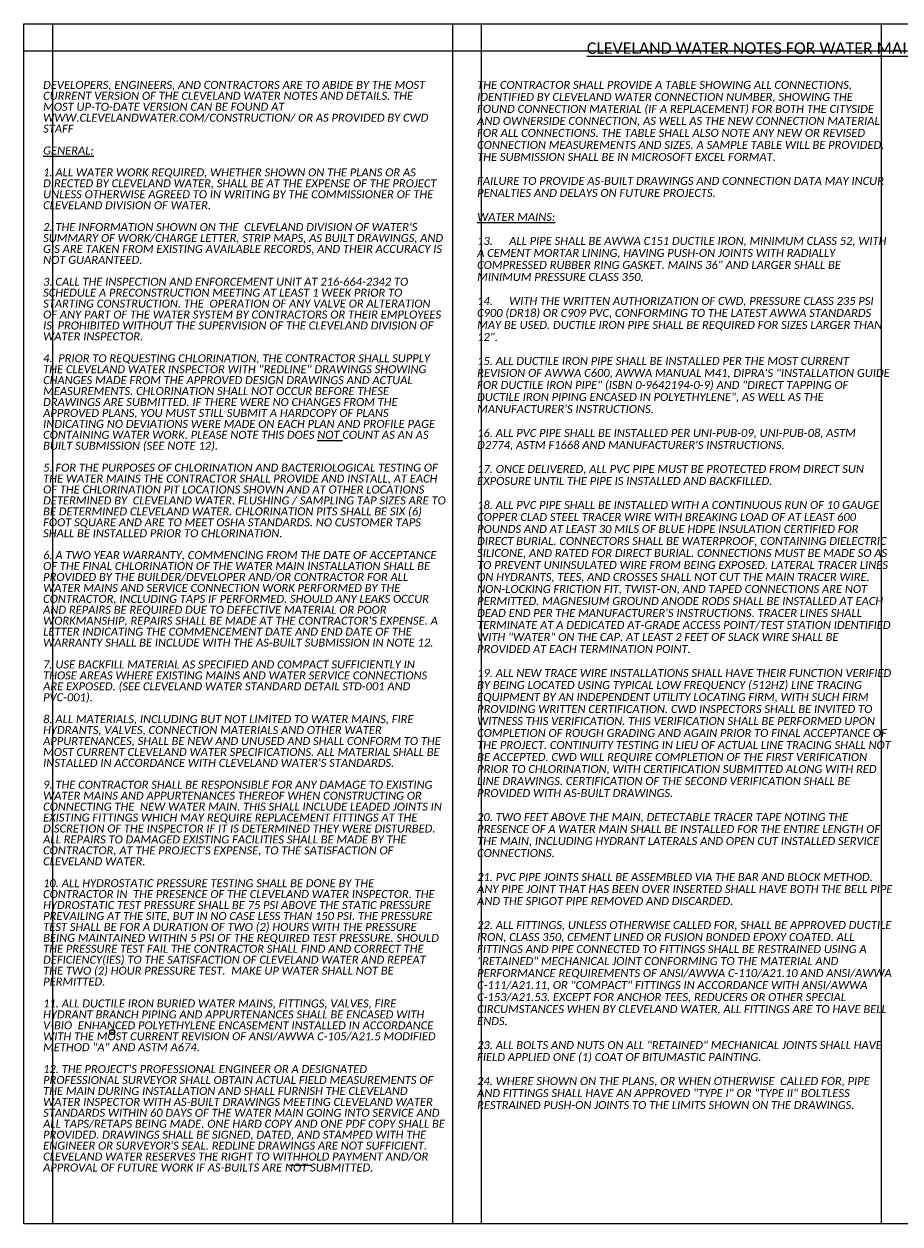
# Model space of a CAD drawing. Extents: x -40.8 to -10.3, y -6 to 15.
# Tile 1 of 2: x -40.8 to -25.4, y -6 to 15. Entities that reach past the tile are written whole.
import ezdxf

# ---------------------------------------------------------------- set-up
doc = ezdxf.new("R2010")
doc.units = 21
doc.header["$MEASUREMENT"] = 0
doc.layers.add('0_VIEW', color=7, linetype='Continuous', plot=False)
doc.layers.add('0_View_Frame_Border', color=7, linetype='Continuous', plot=False)
doc.layers.add('SH_Text', color=7, linetype='Continuous')
doc.layers.add('TX_P_1', color=7, linetype='Continuous')
doc.styles.add('P_Slanted-Bold_Title', font='calibriz.ttf', dxfattribs={"height": 0.2})
doc.styles.add('P_Slanted_Normal', font='calibrii.ttf', dxfattribs={"height": 0.14})
doc.styles.add('Slanted-Normal', font='font31.shx', dxfattribs={"height": 0.14})

msp = doc.modelspace()

# ---------------------------------------------------------------- linework, layer by layer
msp.add_line((-36.115, -4.927), (-35.724, -4.927))
msp.add_circle((-39.217, -2.599), 0.0442)
at = {"layer": '0_VIEW', "color": 6, "flags": 128}
for points in [[(-40.261, 15.042), (-40.261, -5.958)], [(-33.261, 15.042), (-33.261, -5.958)], [(-32.761, 15.042), (-32.761, -5.958)], [(-25.761, 15.042), (-25.761, -5.958)], [(-10.261, 14.568), (-40.761, 14.568)]]:
    msp.add_lwpolyline(points, dxfattribs=at)
at = {"layer": '0_View_Frame_Border', "color": 6}
msp.add_lwpolyline([(-40.761, 15.042), (-10.261, 15.042), (-10.261, -5.958), (-40.761, -5.958)], close=True, dxfattribs=at)

# ---------------------------------------------------------------- texts
at = {"style": 'Slanted-Normal'}
msp.add_text('R', height=0.0525, dxfattribs=at).set_placement((-39.237, -2.625))
at = {"layer": 'SH_Text', "char_height": 0.14, "attachment_point": 1, "line_spacing_factor": 0.8, "style": 'P_Slanted_Normal'}
for s, insert, width in [('\\pxsm0.82;DEVELOPERS, ENGINEERS, AND CONTRACTORS ARE TO ABIDE BY THE MOST CURRENT VERSION OF THE CLEVELAND WATER NOTES AND DETAILS. THE MOST UP-TO-DATE VERSION CAN BE FOUND AT WWW.CLEVELANDWATER.COM/CONSTRUCTION/ OR AS PROVIDED BY CWD STAFF\\P\\P{\\LGENERAL:\\P}\\P1. ALL WATER WORK REQUIRED, WHETHER SHOWN ON THE PLANS OR AS DIRECTED BY CLEVELAND WATER, SHALL BE AT THE EXPENSE OF THE PROJECT UNLESS OTHERWISE AGREED TO IN WRITING BY THE COMMISSIONER OF THE CLEVELAND DIVISION OF WATER.\\P\\P2. THE INFORMATION SHOWN ON THE  CLEVELAND DIVISION OF WATER\'S SUMMARY OF WORK/CHARGE LETTER, STRIP MAPS, AS BUILT DRAWINGS, AND GIS ARE TAKEN FROM EXISTING AVAILABLE RECORDS, AND THEIR ACCURACY IS NOT GUARANTEED.\\P\\P3. CALL THE INSPECTION AND ENFORCEMENT UNIT AT 216-664-2342 TO SCHEDULE A PRECONSTRUCTION MEETING AT LEAST 1 WEEK PRIOR TO STARTING CONSTRUCTION. THE  OPERATION OF ANY VALVE OR ALTERATION OF ANY PART OF THE WATER SYSTEM BY CONTRACTORS OR THEIR EMPLOYEES IS  PROHIBITED WITHOUT THE SUPERVISION OF THE CLEVELAND DIVISION OF WATER INSPECTOR. \\P\\P4.  PRIOR TO REQUESTING CHLORINATION, THE CONTRACTOR SHALL SUPPLY THE CLEVELAND WATER INSPECTOR WITH "REDLINE" DRAWINGS SHOWING CHANGES MADE FROM THE APPROVED DESIGN DRAWINGS AND ACTUAL MEASUREMENTS. CHLORINATION SHALL NOT OCCUR BEFORE THESE DRAWINGS ARE SUBMITTED. IF THERE WERE NO CHANGES FROM THE APPROVED PLANS, YOU MUST STILL SUBMIT A HARDCOPY OF PLANS INDICATING NO DEVIATIONS WERE MADE ON EACH PLAN AND PROFILE PAGE CONTAINING WATER WORK. PLEASE NOTE THIS DOES {\\LNOT} COUNT AS AN AS BUILT SUBMISSION (SEE NOTE 12).\\P\\P5. FOR THE PURPOSES OF CHLORINATION AND BACTERIOLOGICAL TESTING OF THE WATER MAINS THE CONTRACTOR SHALL PROVIDE AND INSTALL, AT EACH OF THE CHLORINATION PIT LOCATIONS SHOWN AND AT OTHER LOCATIONS DETERMINED BY  CLEVELAND WATER. FLUSHING / SAMPLING TAP SIZES ARE TO BE DETERMINED CLEVELAND WATER. CHLORINATION PITS SHALL BE SIX (6) FOOT SQUARE AND ARE TO MEET OSHA STANDARDS. NO CUSTOMER TAPS SHALL BE INSTALLED PRIOR TO CHLORINATION.\\P\\P6. A TWO YEAR WARRANTY, COMMENCING FROM THE DATE OF ACCEPTANCE OF THE FINAL CHLORINATION OF THE WATER MAIN INSTALLATION SHALL BE PROVIDED BY THE BUILDER/DEVELOPER AND/OR CONTRACTOR FOR ALL WATER MAINS AND SERVICE CONNECTION WORK PERFORMED BY THE CONTRACTOR, INCLUDING TAPS IF PERFORMED. SHOULD ANY LEAKS OCCUR AND REPAIRS BE REQUIRED DUE TO DEFECTIVE MATERIAL OR POOR WORKMANSHIP, REPAIRS SHALL BE MADE AT THE CONTRACTOR\'S EXPENSE. A LETTER INDICATING THE COMMENCEMENT DATE AND END DATE OF THE WARRANTY SHALL BE INCLUDE WITH THE AS-BUILT SUBMISSION IN NOTE 12. \\P\\P7. USE BACKFILL MATERIAL AS SPECIFIED AND COMPACT SUFFICIENTLY IN THOSE AREAS WHERE EXISTING MAINS AND WATER SERVICE CONNECTIONS ARE EXPOSED. (SEE CLEVELAND WATER STANDARD DETAIL STD-001 AND PVC-001).\\P\\P8. ALL MATERIALS, INCLUDING BUT NOT LIMITED TO WATER MAINS, FIRE HYDRANTS, VALVES, CONNECTION MATERIALS AND OTHER WATER APPURTENANCES, SHALL BE NEW AND UNUSED AND SHALL CONFORM TO THE MOST CURRENT CLEVELAND WATER SPECIFICATIONS. ALL MATERIAL SHALL BE INSTALLED IN ACCORDANCE WITH CLEVELAND WATER\'S STANDARDS. \\P\\P9. THE CONTRACTOR SHALL BE RESPONSIBLE FOR ANY DAMAGE TO EXISTING WATER MAINS AND APPURTENANCES THEREOF WHEN CONSTRUCTING OR CONNECTING THE  NEW WATER MAIN. THIS SHALL INCLUDE LEADED JOINTS IN EXISTING FITTINGS WHICH MAY REQUIRE REPLACEMENT FITTINGS AT THE DISCRETION OF THE INSPECTOR IF IT IS DETERMINED THEY WERE DISTURBED. ALL REPAIRS TO DAMAGED EXISTING FACILITIES SHALL BE MADE BY THE CONTRACTOR, AT THE PROJECT\'S EXPENSE, TO THE SATISFACTION OF CLEVELAND WATER. \\P\\P10. ALL HYDROSTATIC PRESSURE TESTING SHALL BE DONE BY THE CONTRACTOR IN  THE PRESENCE OF THE CLEVELAND WATER INSPECTOR. THE HYDROSTATIC TEST PRESSURE SHALL BE 75 PSI ABOVE THE STATIC PRESSURE PREVAILING AT THE SITE, BUT IN NO CASE LESS THAN 150 PSI. THE PRESSURE TEST SHALL BE FOR A DURATION OF TWO (2) HOURS WITH THE PRESSURE BEING MAINTAINED WITHIN 5 PSI OF THE REQUIRED TEST PRESSURE. SHOULD THE PRESSURE TEST FAIL THE CONTRACTOR SHALL FIND AND CORRECT THE DEFICIENCY(IES) TO THE SATISFACTION OF CLEVELAND WATER AND REPEAT THE TWO (2) HOUR PRESSURE TEST.  MAKE UP WATER SHALL NOT BE PERMITTED.\\P\\P11. ALL DUCTILE IRON BURIED WATER MAINS, FITTINGS, VALVES, FIRE HYDRANT BRANCH PIPING AND APPURTENANCES SHALL BE ENCASED WITH V-BIO  ENHANCED POLYETHYLENE ENCASEMENT INSTALLED IN ACCORDANCE WITH THE MOST CURRENT REVISION OF ANSI/AWWA C-105/A21.5 MODIFIED METHOD "A" AND ASTM A674.\\P\\P12. THE PROJECT\'S PROFESSIONAL ENGINEER OR A DESIGNATED PROFESSIONAL SURVEYOR SHALL OBTAIN ACTUAL FIELD MEASUREMENTS OF THE MAIN DURING INSTALLATION AND SHALL FURNISH THE CLEVELAND WATER INSPECTOR WITH AS-BUILT DRAWINGS MEETING CLEVELAND WATER STANDARDS WITHIN 60 DAYS OF THE WATER MAIN GOING INTO SERVICE AND ALL TAPS/RETAPS BEING MADE. ONE HARD COPY AND ONE PDF COPY SHALL BE PROVIDED. DRAWINGS SHALL BE SIGNED, DATED, AND STAMPED WITH THE ENGINEER OR SURVEYOR\'S SEAL. REDLINE DRAWINGS ARE NOT SUFFICIENT. CLEVELAND WATER RESERVES THE RIGHT TO WITHHOLD PAYMENT AND/OR APPROVAL OF FUTURE WORK IF AS-BUILTS ARE NOT SUBMITTED.', (-40.426, 14.046), 7.02964), ('\\pxsm0.9;THE CONTRACTOR SHALL PROVIDE A TABLE SHOWING ALL CONNECTIONS, IDENTIFIED BY CLEVELAND WATER CONNECTION NUMBER, SHOWING THE FOUND CONNECTION MATERIAL (IF A REPLACEMENT) FOR BOTH THE CITYSIDE AND OWNERSIDE CONNECTION, AS WELL AS THE NEW CONNECTION MATERIAL FOR ALL CONNECTIONS. THE TABLE SHALL ALSO NOTE ANY NEW OR REVISED CONNECTION MEASUREMENTS AND SIZES. A SAMPLE TABLE WILL BE PROVIDED. THE SUBMISSION SHALL BE IN MICROSOFT EXCEL FORMAT.\\P\\PFAILURE TO PROVIDE AS-BUILT DRAWINGS AND CONNECTION DATA MAY INCUR PENALTIES AND DELAYS ON FUTURE PROJECTS.{\\L\\P\\PWATER MAINS:\\P}\\P13.^IALL PIPE SHALL BE AWWA C151 DUCTILE IRON, MINIMUM CLASS 52, WITH A CEMENT MORTAR LINING, HAVING PUSH-ON JOINTS WITH RADIALLY COMPRESSED RUBBER RING GASKET. MAINS 36" AND LARGER SHALL BE MINIMUM PRESSURE CLASS 350. \\P\\P14.^IWITH THE WRITTEN AUTHORIZATION OF CWD, PRESSURE CLASS 235 PSI C900 (DR18) OR C909 PVC, CONFORMING TO THE LATEST AWWA STANDARDS MAY BE USED. DUCTILE IRON PIPE SHALL BE REQUIRED FOR SIZES LARGER THAN 12".\\P\\P15. ALL DUCTILE IRON PIPE SHALL BE INSTALLED PER THE MOST CURRENT REVISION OF AWWA C600, AWWA MANUAL M41, DIPRA\'S "INSTALLATION GUIDE FOR DUCTILE IRON PIPE" (ISBN 0-9642194-0-9) AND "DIRECT TAPPING OF DUCTILE IRON PIPING ENCASED IN POLYETHYLENE", AS WELL AS THE MANUFACTURER\'S INSTRUCTIONS. \\P\\P16. ALL PVC PIPE SHALL BE INSTALLED PER UNI-PUB-09, UNI-PUB-08, ASTM D2774, ASTM F1668 AND MANUFACTURER\'S INSTRUCTIONS. \\P\\P17. ONCE DELIVERED, ALL PVC PIPE MUST BE PROTECTED FROM DIRECT SUN EXPOSURE UNTIL THE PIPE IS INSTALLED AND BACKFILLED. \\P\\P18. ALL PVC PIPE SHALL BE INSTALLED WITH A CONTINUOUS RUN OF 10 GAUGE COPPER CLAD STEEL TRACER WIRE WITH BREAKING LOAD OF AT LEAST 600 POUNDS AND AT LEAST 30 MILS OF BLUE HDPE INSULATION CERTIFIED FOR DIRECT BURIAL. CONNECTORS SHALL BE WATERPROOF, CONTAINING DIELECTRIC SILICONE, AND RATED FOR DIRECT BURIAL. CONNECTIONS MUST BE MADE SO AS TO PREVENT UNINSULATED WIRE FROM BEING EXPOSED. LATERAL TRACER LINES ON HYDRANTS, TEES, AND CROSSES SHALL NOT CUT THE MAIN TRACER WIRE. NON-LOCKING FRICTION FIT, TWIST-ON, AND TAPED CONNECTIONS ARE NOT PERMITTED. MAGNESIUM GROUND ANODE RODS SHALL BE INSTALLED AT EACH DEAD END PER THE MANUFACTURER\'S INSTRUCTIONS. TRACER LINES SHALL TERMINATE AT A DEDICATED AT-GRADE ACCESS POINT/TEST STATION IDENTIFIED WITH "WATER" ON THE CAP. AT LEAST 2 FEET OF SLACK WIRE SHALL BE PROVIDED AT EACH TERMINATION POINT. \\P\\P19. ALL NEW TRACE WIRE INSTALLATIONS SHALL HAVE THEIR FUNCTION VERIFIED BY BEING LOCATED USING TYPICAL LOW FREQUENCY (512HZ) LINE TRACING EQUIPMENT BY AN INDEPENDENT UTILITY LOCATING FIRM, WITH SUCH FIRM PROVIDING WRITTEN CERTIFICATION. CWD INSPECTORS SHALL BE INVITED TO WITNESS THIS VERIFICATION. THIS VERIFICATION SHALL BE PERFORMED UPON COMPLETION OF ROUGH GRADING AND AGAIN PRIOR TO FINAL ACCEPTANCE OF THE PROJECT. CONTINUITY TESTING IN LIEU OF ACTUAL LINE TRACING SHALL NOT BE ACCEPTED. CWD WILL REQUIRE COMPLETION OF THE FIRST VERIFICATION PRIOR TO CHLORINATION, WITH CERTIFICATION SUBMITTED ALONG WITH RED LINE DRAWINGS. CERTIFICATION OF THE SECOND VERIFICATION SHALL BE PROVIDED WITH AS-BUILT DRAWINGS. \\P\\P20. TWO FEET ABOVE THE MAIN, DETECTABLE TRACER TAPE NOTING THE PRESENCE OF A WATER MAIN SHALL BE INSTALLED FOR THE ENTIRE LENGTH OF THE MAIN, INCLUDING HYDRANT LATERALS AND OPEN CUT INSTALLED SERVICE CONNECTIONS. \\P\\P21. PVC PIPE JOINTS SHALL BE ASSEMBLED VIA THE BAR AND BLOCK METHOD. ANY PIPE JOINT THAT HAS BEEN OVER INSERTED SHALL HAVE BOTH THE BELL PIPE AND THE SPIGOT PIPE REMOVED AND DISCARDED.\\P\\P22. ALL FITTINGS, UNLESS OTHERWISE CALLED FOR, SHALL BE APPROVED DUCTILE IRON, CLASS 350, CEMENT LINED OR FUSION BONDED EPOXY COATED. ALL FITTINGS AND PIPE CONNECTED TO FITTINGS SHALL BE RESTRAINED USING A "RETAINED" MECHANICAL JOINT CONFORMING TO THE MATERIAL AND PERFORMANCE REQUIREMENTS OF ANSI/AWWA C-110/A21.10 AND ANSI/AWWA C-111/A21.11, OR "COMPACT" FITTINGS IN ACCORDANCE WITH ANSI/AWWA C-153/A21.53. EXCEPT FOR ANCHOR TEES, REDUCERS OR OTHER SPECIAL CIRCUMSTANCES WHEN BY CLEVELAND WATER, ALL FITTINGS ARE TO HAVE BELL ENDS. \\P\\P23. ALL BOLTS AND NUTS ON ALL "RETAINED" MECHANICAL JOINTS SHALL HAVE FIELD APPLIED ONE (1) COAT OF BITUMASTIC PAINTING.\\P\\P24. WHERE SHOWN ON THE PLANS, OR WHEN OTHERWISE  CALLED FOR, PIPE AND FITTINGS SHALL HAVE AN APPROVED "TYPE I" OR "TYPE II" BOLTLESS RESTRAINED PUSH-ON JOINTS TO THE LIMITS SHOWN ON THE DRAWINGS. ', (-32.831, 14.046), 7.25)]:
    msp.add_mtext(s, dxfattribs=dict(at, insert=insert, width=width))
at = {"layer": 'TX_P_1', "insert": (-25.511, 14.72), "char_height": 0.2, "width": 13, "attachment_point": 2, "style": 'P_Slanted-Bold_Title'}
msp.add_mtext('\\pxsm0.9;{\\LCLEVELAND WATER NOTES FOR WATER MAIN INSTALLATION AND/OR REPLACEMENT}', dxfattribs=at)

doc.saveas('drawing.dxf')
